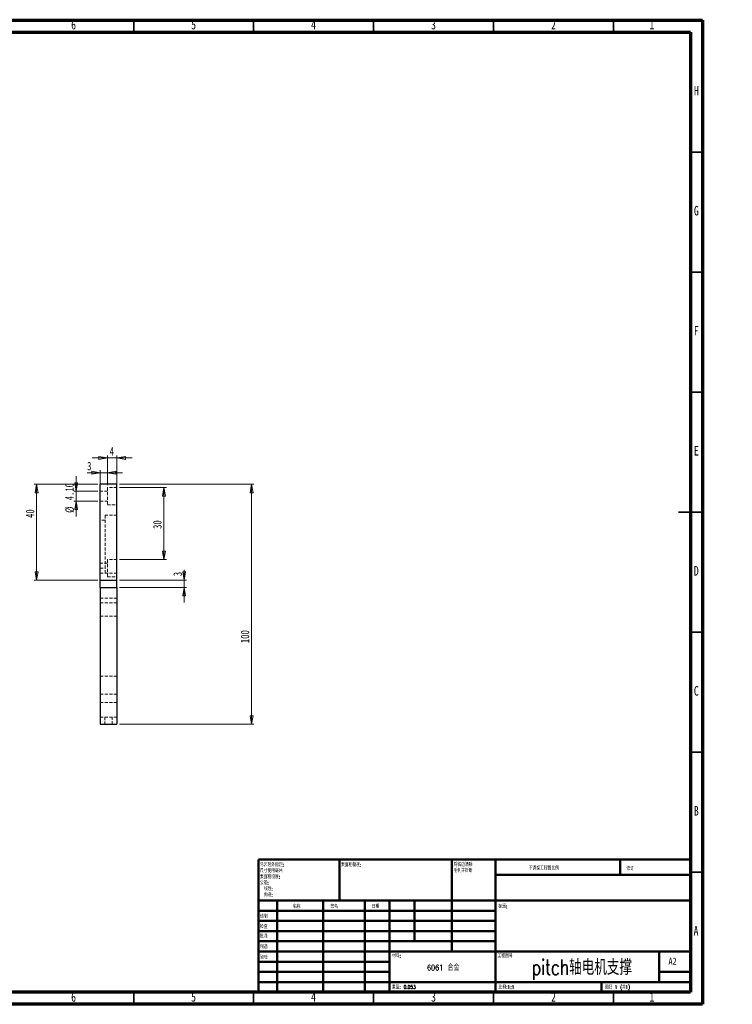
# Model space of a CAD drawing. Header units: millimetres. Extents: x 15 to 601, y 5 to 415.
# Tile 2 of 2: x 304 to 601, y 5 to 415. Entities that reach past the tile are written whole.
import ezdxf

# ---------------------------------------------------------------- set-up
doc = ezdxf.new("R2010")
doc.units = ezdxf.units.MM
doc.linetypes.add('HIDDEN', pattern=[1.905, 1.27, -0.635])
doc.styles.add('SLDTEXTSTYLE0', font='TXT', dxfattribs={"width": 0.75, "bigfont": 'bigfont'})
doc.styles.add('SLDTEXTSTYLE1', font='TXT', dxfattribs={"width": 0.694444, "bigfont": 'bigfont'})
doc.styles.add('SLDTEXTSTYLE2', font='TXT', dxfattribs={"width": 0.75})
doc.dimstyles.new('SLDDIMSTYLE1', dxfattribs={"dimtxt": 3.5, "dimasz": 3.556, "dimexe": 0, "dimexo": 0.0625, "dimgap": 0.875, "dimtad": 1, "dimrnd": 1e-09, "dimzin": 12, "dimdsep": 46, "dimtxsty": 'SLDTEXTSTYLE2', "dimblk1": 'CLOSED', "dimblk2": 'CLOSED', "dimsah": 1, "dimcen": 0.09, "dimadec": 0, "dimazin": 3, "dimtfac": 1, "dimtofl": 0, "dimtmove": 0, "dimatfit": 3, "dimldrblk": 'CLOSED', "dimfxl": 1, "dimfrac": 2, "dimtolj": 1, "dimtzin": 12, "dimarcsym": 0})
doc.dimstyles.new('SLDDIMSTYLE5', dxfattribs={"dimtxt": 3.5, "dimasz": 3.556, "dimexe": 0, "dimexo": 0.0625, "dimgap": 0.875, "dimtad": 1, "dimrnd": 1e-09, "dimzin": 12, "dimdsep": 46, "dimtxsty": 'SLDTEXTSTYLE2', "dimblk1": 'CLOSED', "dimblk2": 'CLOSED', "dimsah": 1, "dimcen": 0.09, "dimadec": 0, "dimazin": 3, "dimtfac": 1, "dimtmove": 0, "dimatfit": 0, "dimldrblk": 'CLOSED', "dimfxl": 1, "dimfrac": 2, "dimtolj": 1, "dimtzin": 12, "dimarcsym": 0})
doc.dimstyles.new('SLDDIMSTYLE9', dxfattribs={"dimtxt": 3.5, "dimasz": 3.556, "dimexe": 0, "dimexo": 0.0625, "dimgap": 0.875, "dimtad": 1, "dimrnd": 1e-09, "dimzin": 4, "dimdsep": 46, "dimtxsty": 'SLDTEXTSTYLE2', "dimblk1": 'CLOSED', "dimblk2": 'CLOSED', "dimsah": 1, "dimcen": 0.09, "dimadec": 0, "dimazin": 1, "dimtfac": 1, "dimtmove": 0, "dimatfit": 0, "dimldrblk": 'CLOSED', "dimfxl": 1, "dimfrac": 2, "dimtolj": 1, "dimtzin": 12, "dimarcsym": 0})

# ---------------------------------------------------------------- blocks, each defined once
blk = doc.blocks.new('SW_NOTE_0')
at = {"color": 0, "linetype": 'Continuous', "lineweight": 0, "char_height": 1.5, "attachment_point": 1, "style": 'SLDTEXTSTYLE0'}
for s, insert in [('\\M+18F9C\\M+194F1另\\M+18A4F\\M+18E77\\M+192E8:', (0, 1.93)), ('\\M+18EDA\\M+190A1\\M+18E67\\M+19770\\M+19F7C\\M+195C4', (0, -0.57)), ('\\M+1955C\\M+196CA\\M+19165糙\\M+19378:', (0, -3.07)), ('\\M+18CF6\\M+18DB7:', (0, -5.57)), ('线\\M+190AB:', (1.69, -8.07)), ('\\M+18A70\\M+19378:', (1.69, -10.57))]:
    blk.add_mtext(s, dxfattribs=dict(at, insert=insert))
blk = doc.blocks.new('SW_NOTE_1')
at = {"color": 0, "linetype": 'Continuous', "lineweight": 0, "char_height": 1.5, "attachment_point": 1, "style": 'SLDTEXTSTYLE0'}
for s, insert in [('\\M+18FAB锐边\\M+190B4\\M+18F9C', (0, 1.93)), ('\\M+196D1\\M+18E68\\M+19BF3\\M+190DC\\M+19266', (0, -0.57))]:
    blk.add_mtext(s, dxfattribs=dict(at, insert=insert))
blk = doc.blocks.new('_Closed')
at = {"color": 0, "linetype": 'ByBlock', "lineweight": -2}
for p, q in [((-1, 0.166667), (0, 0)), ((-1, 0.166667), (-1, -0.166667)), ((0, 0), (-1, -0.166667)), ((0, 0), (-1, 0))]:
    blk.add_line(p, q, dxfattribs=at)
blk = doc.blocks.new('_D_22')
at = {"color": 7, "linetype": 'Continuous', "lineweight": 18}
for p, q in [((346.05, 221.65), (402.14, 221.65)), ((401.14, 221.65), (401.14, 121.65)), ((346.05, 121.65), (402.14, 121.65))]:
    blk.add_line(p, q, dxfattribs=at)
at = {"color": 7, "linetype": 'Continuous', "lineweight": 18, "xscale": 3.556, "yscale": 3.556}
for p, rotation in [((401.14, 221.65), 90), ((401.14, 121.65), 270)]:
    blk.add_blockref('_Closed', p, dxfattribs=dict(at, rotation=rotation))
at = {"color": 7, "linetype": 'Continuous', "lineweight": 18, "insert": (396.63, 155.47), "char_height": 3.5, "attachment_point": 1, "rotation": 90, "style": 'SLDTEXTSTYLE2'}
blk.add_mtext('100', dxfattribs=at)
blk = doc.blocks.new('_D_23')
at = {"color": 7, "linetype": 'Continuous', "lineweight": 18}
for p, q in [((341.05, 232.56), (334.7, 232.56)), ((341.05, 221.25), (341.05, 233.56)), ((345.05, 232.56), (341.05, 232.56)), ((345.05, 221.25), (345.05, 233.56)), ((345.05, 232.56), (351.4, 232.56))]:
    blk.add_line(p, q, dxfattribs=at)
at = {"color": 7, "linetype": 'Continuous', "lineweight": 18, "xscale": 3.556, "yscale": 3.556}
blk.add_blockref('_Closed', (341.05, 232.56), dxfattribs=at)
at = {"color": 7, "linetype": 'Continuous', "lineweight": 18, "xscale": 3.556, "yscale": 3.556, "rotation": 180}
blk.add_blockref('_Closed', (345.05, 232.56), dxfattribs=at)
at = {"color": 7, "linetype": 'Continuous', "lineweight": 18, "insert": (341.98, 237.08), "char_height": 3.5, "attachment_point": 1, "style": 'SLDTEXTSTYLE2'}
blk.add_mtext('4', dxfattribs=at)
blk = doc.blocks.new('_D_24')
at = {"color": 7, "linetype": 'Continuous', "lineweight": 18}
for p, q in [((338.05, 226.43), (332.61, 226.43)), ((338.05, 219.7), (338.05, 227.43)), ((341.05, 226.43), (338.05, 226.43)), ((341.05, 221.25), (341.05, 227.43)), ((341.05, 226.43), (347.4, 226.43))]:
    blk.add_line(p, q, dxfattribs=at)
at = {"color": 7, "linetype": 'Continuous', "lineweight": 18, "xscale": 3.556, "yscale": 3.556}
blk.add_blockref('_Closed', (338.05, 226.43), dxfattribs=at)
at = {"color": 7, "linetype": 'Continuous', "lineweight": 18, "xscale": 3.556, "yscale": 3.556, "rotation": 180}
blk.add_blockref('_Closed', (341.05, 226.43), dxfattribs=at)
at = {"color": 7, "linetype": 'Continuous', "lineweight": 18, "insert": (332.61, 230.94), "char_height": 3.5, "attachment_point": 1, "style": 'SLDTEXTSTYLE2'}
blk.add_mtext('3', dxfattribs=at)
blk = doc.blocks.new('_D_25')
at = {"color": 7, "linetype": 'Continuous', "lineweight": 18}
for p, q in [((328.05, 218.7), (328.05, 225.05)), ((337.05, 218.7), (327.05, 218.7)), ((328.05, 218.7), (328.05, 214.6)), ((337.05, 214.6), (327.05, 214.6)), ((328.05, 214.6), (328.05, 208.25))]:
    blk.add_line(p, q, dxfattribs=at)
at = {"color": 7, "linetype": 'Continuous', "lineweight": 18, "xscale": 3.556, "yscale": 3.556}
for p, rotation in [((328.05, 218.7), 270), ((328.05, 214.6), 90)]:
    blk.add_blockref('_Closed', p, dxfattribs=dict(at, rotation=rotation))
at = {"color": 7, "linetype": 'Continuous', "lineweight": 18, "char_height": 3.5, "attachment_point": 1, "rotation": 90, "style": 'SLDTEXTSTYLE2'}
for s, insert in [('4.10', (323.48, 214.98)), ('%%c', (323.54, 209.7))]:
    blk.add_mtext(s, dxfattribs=dict(at, insert=insert))
blk = doc.blocks.new('_D_26')
at = {"color": 7, "linetype": 'Continuous', "lineweight": 18}
for p, q in [((346.05, 220.25), (365.63, 220.25)), ((364.63, 190.25), (364.63, 220.25)), ((346.05, 190.25), (365.63, 190.25))]:
    blk.add_line(p, q, dxfattribs=at)
at = {"color": 7, "linetype": 'Continuous', "lineweight": 18, "xscale": 3.556, "yscale": 3.556}
for p, rotation in [((364.63, 220.25), 90), ((364.63, 190.25), 270)]:
    blk.add_blockref('_Closed', p, dxfattribs=dict(at, rotation=rotation))
at = {"color": 7, "linetype": 'Continuous', "lineweight": 18, "insert": (360.12, 203.04), "char_height": 3.5, "attachment_point": 1, "rotation": 90, "style": 'SLDTEXTSTYLE2'}
blk.add_mtext('30', dxfattribs=at)
blk = doc.blocks.new('_D_27')
at = {"color": 7, "linetype": 'Continuous', "lineweight": 18}
for p, q in [((337.05, 221.65), (310.56, 221.65)), ((311.56, 181.65), (311.56, 221.65)), ((337.05, 181.65), (310.56, 181.65))]:
    blk.add_line(p, q, dxfattribs=at)
at = {"color": 7, "linetype": 'Continuous', "lineweight": 18, "xscale": 3.556, "yscale": 3.556}
for p, rotation in [((311.56, 221.65), 90), ((311.56, 181.65), 270)]:
    blk.add_blockref('_Closed', p, dxfattribs=dict(at, rotation=rotation))
at = {"color": 7, "linetype": 'Continuous', "lineweight": 18, "insert": (307.05, 207.62), "char_height": 3.5, "attachment_point": 1, "rotation": 90, "style": 'SLDTEXTSTYLE2'}
blk.add_mtext('40', dxfattribs=at)
blk = doc.blocks.new('_D_28')
at = {"color": 7, "linetype": 'Continuous', "lineweight": 18}
for p, q in [((373.05, 181.65), (373.05, 185.93)), ((346.05, 181.65), (374.05, 181.65)), ((373.05, 178.65), (373.05, 181.65)), ((346.05, 178.65), (374.05, 178.65)), ((373.05, 178.65), (373.05, 172.3))]:
    blk.add_line(p, q, dxfattribs=at)
at = {"color": 7, "linetype": 'Continuous', "lineweight": 18, "xscale": 3.556, "yscale": 3.556}
for p, rotation in [((373.05, 181.65), 270), ((373.05, 178.65), 90)]:
    blk.add_blockref('_Closed', p, dxfattribs=dict(at, rotation=rotation))
at = {"color": 7, "linetype": 'Continuous', "lineweight": 18, "insert": (368.54, 183.35), "char_height": 3.5, "attachment_point": 1, "rotation": 90, "style": 'SLDTEXTSTYLE2'}
blk.add_mtext('3', dxfattribs=at)

msp = doc.modelspace()

# ---------------------------------------------------------------- linework, layer by layer
at = {"color": 7, "linetype": 'Continuous', "lineweight": 70}
for p, q in [((15, 415), (589, 415)), ((589, 415), (589, 5)), ((20, 410), (584, 410)), ((584, 410), (584, 10)), ((584, 10), (20, 10)), ((589, 5), (15, 5))]:
    msp.add_line(p, q, dxfattribs=at)
at = {"color": 7, "linetype": 'Continuous', "lineweight": 35}
for p, q in [((352, 410), (352, 415)), ((402, 410), (402, 415)), ((452, 410), (452, 415)), ((502, 410), (502, 415)), ((552, 410), (552, 415)), ((584, 360), (589, 360)), ((584, 310), (589, 310)), ((584, 260), (589, 260)), ((589.001, 210), (578.999, 210)), ((584, 210), (589, 210)), ((584, 160), (589, 160)), ((584, 110), (589, 110)), ((584, 60), (589, 60)), ((352, 10), (352, 5)), ((402, 10), (402, 5)), ((452, 10), (452, 5)), ((502, 10), (502, 5)), ((552, 10), (552, 5))]:
    msp.add_line(p, q, dxfattribs=at)
at = {"color": 7, "linetype": 'Continuous', "lineweight": 25}
for p, q in [((345.05, 221.65247), (338.05, 221.65247)), ((338.05, 181.65247), (338.05, 221.65247)), ((345.05, 181.65247), (345.05, 221.65247)), ((338.05, 181.65247), (345.05, 181.65247)), ((338.05, 178.65247), (338.05, 181.65247)), ((345.05, 178.65247), (345.05, 181.65247)), ((338.05, 178.65247), (345.05, 178.65247)), ((338.05, 178.65247), (338.05, 121.65247)), ((345.05, 178.65247), (345.05, 121.65247)), ((338.05, 121.65247), (345.05, 121.65247))]:
    msp.add_line(p, q, dxfattribs=at)
at = {"color": 7, "linetype": 'HIDDEN', "lineweight": 18}
for p, q in [((341.05, 218.70248), (338.05, 218.70248)), ((341.05, 220.25247), (341.05, 213.05247)), ((345.05, 220.25247), (341.05, 220.25247)), ((338.05, 214.60247), (341.05, 214.60247)), ((341.05, 213.05247), (345.05, 213.05247)), ((340.05, 206.65247), (338.05, 206.65247)), ((340.05, 208.67747), (340.05, 184.62747)), ((345.05, 208.67747), (340.05, 208.67747)), ((341.05, 188.70248), (338.05, 188.70248)), ((341.05, 190.25247), (341.05, 183.05247)), ((345.05, 190.25247), (341.05, 190.25247)), ((338.05, 186.65247), (340.05, 186.65247)), ((338.05, 184.60247), (341.05, 184.60247)), ((340.05, 184.62747), (345.05, 184.62747)), ((338.05, 181.65247), (345.05, 181.65247)), ((341.05, 183.05247), (345.05, 183.05247)), ((338.05, 178.65247), (345.05, 178.65247)), ((345.05, 174.15247), (338.05, 174.15247)), ((338.05, 172.17331), (345.05, 172.17331)), ((338.05, 166.65247), (345.05, 166.65247)), ((338.05, 141.65247), (345.05, 141.65247)), ((338.05, 134.15247), (345.05, 134.15247)), ((338.05, 130.65247), (345.05, 130.65247)), ((338.05, 124.65247), (345.05, 124.65247)), ((340, 124.65247), (340, 121.65247)), ((343.1, 121.65247), (343.1, 124.65247))]:
    msp.add_line(p, q, dxfattribs=at)
at = {"color": 7, "linetype": 'Continuous', "lineweight": 50}
for p, q in [((404, 65.25), (584, 65.25)), ((404, 65.25), (404, 10)), ((437.8, 48.25), (437.8, 65.25)), ((484.6, 65.25), (484.6, 27)), ((502.8, 65.25), (502.8, 10)), ((554.8, 58.875), (554.8, 65.25)), ((584, 58.875), (502.8, 58.875)), ((584, 48.25), (404, 48.25)), ((411.8, 48.25), (411.8, 10)), ((430.99095, 48.25), (430.99095, 10)), ((448.39893, 48.25), (448.39893, 10)), ((458.6, 10), (458.6, 48.25)), ((469, 31.25), (469, 48.25)), ((502.8, 44), (404, 44)), ((502.8, 39.75), (404, 39.75)), ((502.8, 35.5), (404, 35.5)), ((502.8, 31.25), (404, 31.25)), ((458.6, 27), (404, 27)), ((458.6, 27), (584, 27)), ((571, 14.25), (571, 27)), ((458.6, 22.74993), (404, 22.74993)), ((458.6, 18.5), (404, 18.5)), ((584, 18.5), (571, 18.5)), ((404, 14.25), (584, 14.25)), ((547, 10), (547, 14.25))]:
    msp.add_line(p, q, dxfattribs=at)

# ---------------------------------------------------------------- block references
at = {"color": 7, "linetype": 'Continuous', "lineweight": 0}
for name, p in [('SW_NOTE_0', (404.59367, 61.98737)), ('SW_NOTE_1', (485.30922, 62.06949))]:
    msp.add_blockref(name, p, dxfattribs=at)

# ---------------------------------------------------------------- texts
for s, insert, char_height, attachment_point, style in [('6', (326.96004, 415.06015), 3.96875, 2, 'SLDTEXTSTYLE2'), ('5', (376.96004, 415.06015), 3.96875, 2, 'SLDTEXTSTYLE2'), ('4', (426.96004, 415.06015), 3.96875, 2, 'SLDTEXTSTYLE2'), ('3', (476.96004, 415.06015), 3.96875, 2, 'SLDTEXTSTYLE2'), ('2', (526.96004, 415.06015), 3.96875, 2, 'SLDTEXTSTYLE2'), ('1', (567.96004, 415.06015), 3.96875, 2, 'SLDTEXTSTYLE2'), ('H', (586.49035, 387.56015), 3.96875, 2, 'SLDTEXTSTYLE2'), ('G', (586.48668, 337.56015), 3.96875, 2, 'SLDTEXTSTYLE2'), ('F', (586.45774, 287.56015), 3.96875, 2, 'SLDTEXTSTYLE2'), ('E', (586.50781, 237.56015), 3.96875, 2, 'SLDTEXTSTYLE2'), ('D', (586.45269, 187.56015), 3.96875, 2, 'SLDTEXTSTYLE2'), ('C', (586.45866, 137.56015), 3.96875, 2, 'SLDTEXTSTYLE2'), ('B', (586.4706, 87.56015), 3.96875, 2, 'SLDTEXTSTYLE2'), ('\\M+1955C\\M+196CA\\M+19165糙\\M+19378:', (438.37129, 63.91927), 1.5, 1, 'SLDTEXTSTYLE0'), ('\\M+19573调\\M+190AE\\M+18D48\\M+192F6图\\M+194E4\\M+197E1', (516.61464, 62.53299), 1.5, 1, 'SLDTEXTSTYLE0'), ('\\M+18F43订', (557.32758, 62.33491), 1.5, 1, 'SLDTEXTSTYLE0'), ('\\M+196BC\\M+18FCC', (418.32224, 46.50148), 1.5, 1, 'SLDTEXTSTYLE0'), ('签\\M+196BC', (434.03359, 46.56176), 1.5, 1, 'SLDTEXTSTYLE0'), ('\\M+193FA\\M+18AFA', (451.2147, 46.57618), 1.5, 1, 'SLDTEXTSTYLE0'), ('标题:', (503.95619, 46.57618), 1.5, 1, 'SLDTEXTSTYLE0'), ('绘\\M+190A7', (404.68467, 42.42971), 1.5, 1, 'SLDTEXTSTYLE0'), ('检查', (404.62358, 38.15441), 1.5, 1, 'SLDTEXTSTYLE0'), ('A', (586.33969, 37.56015), 3.96875, 2, 'SLDTEXTSTYLE2'), ('\\M+194E1\\M+18F79', (404.62163, 34.17683), 1.5, 1, 'SLDTEXTSTYLE0'), ('\\M+190A7\\M+191A2', (404.68219, 29.7337), 1.5, 1, 'SLDTEXTSTYLE0'), ('验检', (404.67686, 25.34965), 1.5, 1, 'SLDTEXTSTYLE0'), ('\\M+18DDE\\M+197BF:', (459.64586, 25.98606), 1.5, 1, 'SLDTEXTSTYLE0'), ('\\M+18D48\\M+192F6图\\M+18D86', (503.62865, 25.98606), 1.5, 1, 'SLDTEXTSTYLE0'), ('6061 \\M+18D87\\M+18BE0', (481.01556, 21.48557), 2.38125, 2, 'SLDTEXTSTYLE0'), ('pitch轴电\\M+18AF7\\M+18E78撑', (538.80857, 23.60691), 6.35, 2, 'SLDTEXTSTYLE0'), ('A2', (574.87116, 24.40639), 2.910417, 1, 'SLDTEXTSTYLE2'), ('\\M+18F64\\M+197CA: 0.053', (459.61781, 12.94931), 1.4986, 1, 'SLDTEXTSTYLE0'), ('\\M+194E4\\M+197E1:1:1', (504.07397, 12.90009), 1.5, 1, 'SLDTEXTSTYLE0'), ('图纸 1 (\\M+18BA41)', (548.47829, 12.90009), 1.5, 1, 'SLDTEXTSTYLE1'), ('6', (326.96004, 10.06015), 3.96875, 2, 'SLDTEXTSTYLE2'), ('5', (376.96004, 10.06015), 3.96875, 2, 'SLDTEXTSTYLE2'), ('4', (426.96004, 10.06015), 3.96875, 2, 'SLDTEXTSTYLE2'), ('3', (476.96004, 10.06015), 3.96875, 2, 'SLDTEXTSTYLE2'), ('2', (526.96004, 10.06015), 3.96875, 2, 'SLDTEXTSTYLE2'), ('1', (567.96004, 10.06015), 3.96875, 2, 'SLDTEXTSTYLE2')]:
    msp.add_mtext(s, dxfattribs=dict(at, insert=insert, char_height=char_height, attachment_point=attachment_point, style=style))

# ---------------------------------------------------------------- dimensions: what is measured, and where the dimension line sits
at = {"color": 7, "linetype": 'Continuous', "lineweight": 18}
for base, p1, p2, picture, middle in [((341.05, 232.56364), (345.05, 220.25247), (341.05, 220.25247), '_D_23', (343.27651, 232.56364)), ((338.05, 226.4323), (341.05, 220.25247), (338.05, 218.70247), '_D_24', (333.90432, 226.4323))]:
    dim = msp.add_linear_dim(base=base, p1=p1, p2=p2, dimstyle='SLDDIMSTYLE5', dxfattribs=at)
    dim.commit()
    dim.dimension.update_dxf_attribs({"geometry": picture, "text_midpoint": middle, "dimtype": 160})
for base, p1, p2, dimstyle, picture, middle in [((311.56481, 221.65247), (338.05, 181.65247), (338.05, 221.65247), 'SLDDIMSTYLE1', '_D_27', (311.56481, 210.20577)), ((401.14457, 121.65247), (345.05, 221.65247), (345.05, 121.65247), 'SLDDIMSTYLE1', '_D_22', (401.14457, 159.3517)), ((364.63268, 220.25247), (345.05, 190.25247), (345.05, 220.25247), 'SLDDIMSTYLE1', '_D_26', (364.63268, 205.63105)), ((373.05, 181.65247), (345.05, 178.65247), (345.05, 181.65247), 'SLDDIMSTYLE5', '_D_28', (373.05, 184.63877))]:
    dim = msp.add_linear_dim(base=base, p1=p1, p2=p2, angle=90, dimstyle=dimstyle, dxfattribs=at)
    dim.commit()
    dim.dimension.update_dxf_attribs({"geometry": picture, "text_midpoint": middle, "dimtype": 160})
dim = msp.add_linear_dim(base=(328.05, 214.60247), p1=(338.05, 218.70247), p2=(338.05, 214.60247), angle=90, text='%%c<>', dimstyle='SLDDIMSTYLE9', dxfattribs=at)
dim.commit()
dim.dimension.update_dxf_attribs({"geometry": '_D_25', "text_midpoint": (328.05, 216.86473), "dimtype": 160})

doc.saveas('drawing.dxf')
